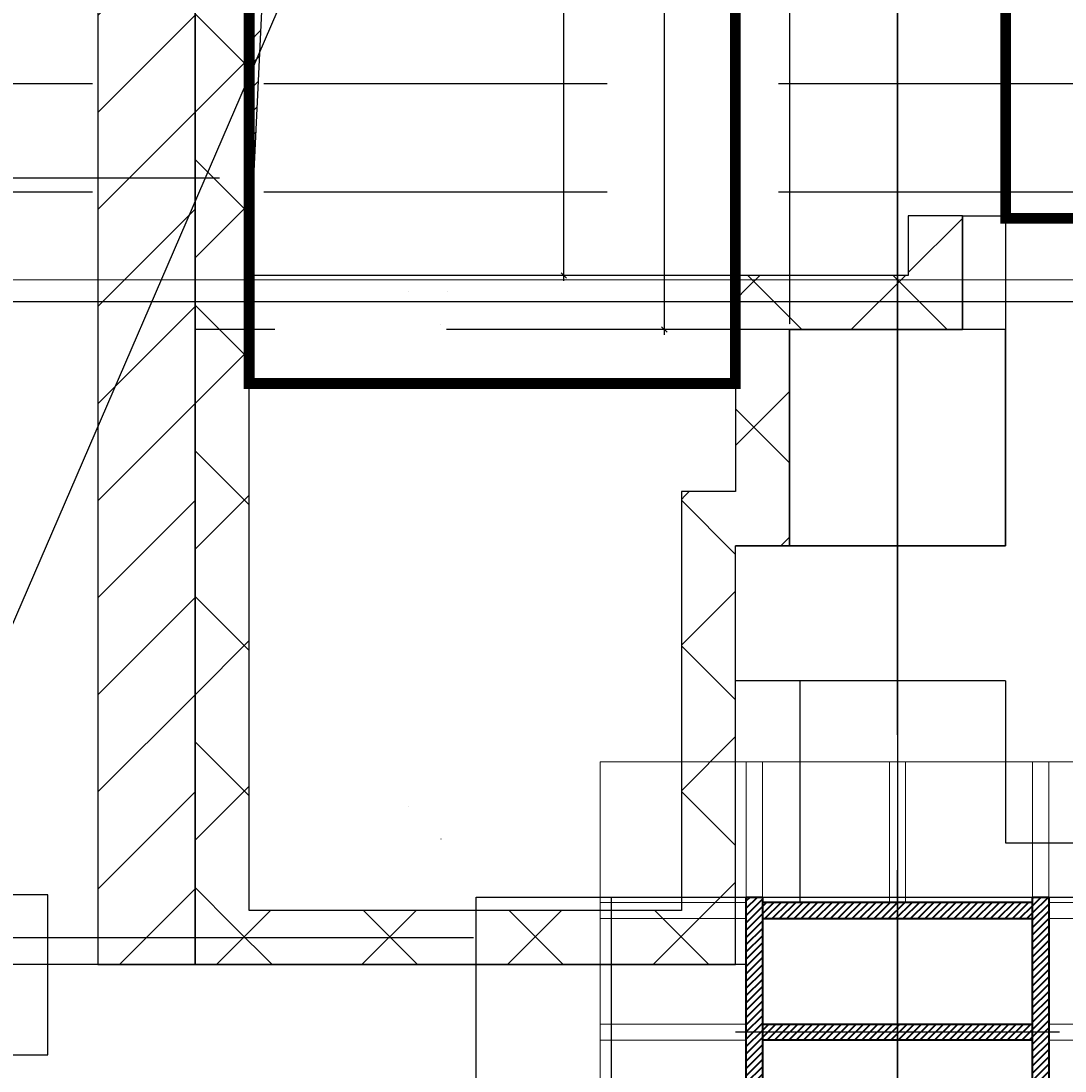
# Model space of a CAD drawing. Header units: centimetres. Extents: x -228435 to 46820, y -89367 to 152985.
# Tile 150 of 252: x -24162 to -22230, y 76928 to 78871. Entities that reach past the tile are written whole.
import ezdxf

# ---------------------------------------------------------------- set-up
doc = ezdxf.new("R2010")
doc.units = ezdxf.units.CM
doc.header["$LTSCALE"] = 50
doc.header["$PDMODE"] = 35
doc.header["$PDSIZE"] = 0.1
for name, pattern in [('Kondygnacja  -0_5$0$DOT2', [3.175, 0, -3.175]), ('Kondygnacja  -0_5$0$HIDDEN', [9.525, 6.35, -3.175]), ('Kondygnacja  -0_5$0$HIDDEN2', [4.7625, 3.175, -1.5875]), ('Osie rzutów$0$DASHDOT2', [12.7, 6.35, -3.175, 0, -3.175]), ('SU Lampy kwadratowe  -1$0$HIDDENX2', [19.05, 12.7, -6.35])]:
    doc.linetypes.add(name, pattern=pattern)
doc.layers.get('0').update_dxf_attribs({"color": 8})
doc.layers.get('DEFPOINTS').update_dxf_attribs({"color": 8})
for name, color, linetype in [('bgde-nawiewEXP', 1, 'Continuous'), ('bgde_AJ_opis', 7, 'Continuous'), ('bgde_freon', 6, 'Continuous'), ('bgde_otwory', 170, 'Continuous'), ('bgde_wymiary tłumik VAV', 7, 'Continuous'), ('Kondygnacja  -0_5$0$ARCH_INFO_OPISY', 8, 'Continuous'), ('Kondygnacja  -0_5$0$ARCH_KONSTR_POWYŻEJ RZUTU', 8, 'Kondygnacja  -0_5$0$HIDDEN'), ('Kondygnacja  -0_5$0$ARCH_KONSTR_POWYŻEJ RZUTU_IST', 8, 'Kondygnacja  -0_5$0$HIDDEN2'), ('Kondygnacja  -0_5$0$ARCH_MUROWANE', 8, 'Continuous'), ('Kondygnacja  -0_5$0$ARCH_MUROWANE_IST', 8, 'Continuous'), ('Kondygnacja  -0_5$0$ARCH_OCIEPLENIE', 8, 'Continuous'), ('Kondygnacja  -0_5$0$ARCH_STROP', 8, 'Continuous'), ('Kondygnacja  -0_5$0$ARCH_SŁUPY', 8, 'Continuous'), ('Kondygnacja  -0_5$0$ARCH_WYBURZENIA', 8, 'Kondygnacja  -0_5$0$DOT2'), ('Kondygnacja  -0_5$0$ARCH_WYPOSAŻENIE_SANITARNE_IST', 8, 'Continuous'), ('Kondygnacja  -0_5$0$ARCH_ŻELBET_IST', 8, 'Continuous'), ('Osie rzutów$0$ARCH_INFO_OSIE_IST', 8, 'Osie rzutów$0$DASHDOT2'), ('Osie rzutów$0$ARCH_INFO_OSIE_OPISY_IST', 8, 'Continuous')]:
    doc.layers.add(name, color=color, linetype=linetype)
doc.layers.add('Kondygnacja  -0_5$0$ARCH_INFO_WYMIARY', color=8, linetype='Continuous', lineweight=9)
doc.layers.add('Kondygnacja  -0_5$0$ARCH_WIDOK', color=8, linetype='Continuous', lineweight=13)
doc.styles.add('Kondygnacja  -0_5$0$Romans', font='Romans.shx', dxfattribs={"width": 0.7})
doc.styles.add('Kondygnacja  -0_5$0$Standard', font='txt')
doc.dimstyles.new('Kondygnacja  -0_5$0$ISO-25', dxfattribs={"dimtxt": 2.5, "dimasz": 2.5, "dimexe": 1.25, "dimexo": 0.625, "dimtad": 1, "dimtxsty": 'Kondygnacja  -0_5$0$Standard', "dimcen": 2.5, "dimadec": 0, "dimazin": 0, "dimtfac": 1, "dimtmove": 0, "dimatfit": 3, "dimfxl": 0, "dimarcsym": 0})
doc.dimstyles.new('Kondygnacja  -0_5$0$Wymiary 1-100', dxfattribs={"dimtxt": 12, "dimasz": 10, "dimexe": 5, "dimexo": 0, "dimgap": 4, "dimtad": 1, "dimrnd": 0.5, "dimzin": 12, "dimdsep": 46, "dimtxsty": 'Kondygnacja  -0_5$0$Romans', "dimblk": 'Kondygnacja  -0_5$0$_Oblique', "dimcen": 10, "dimdle": 10, "dimclrt": 55, "dimazin": 0, "dimtfac": 1, "dimtmove": 1, "dimatfit": 3, "dimfxl": 0, "dimtolj": 1, "dimtzin": 0, "dimarcsym": 0})
pattern_1 = [(45, (-121140, -45000), (-134.70384, 134.70384), []), (135, (-121140, -45000), (-134.70384, -134.70384), [])]
pattern_2 = [(45, (-34513.117, 44630.142), (-6.735192, 6.735192), [])]

# ---------------------------------------------------------------- blocks, each defined once
blk = doc.blocks.new('Osie rzutów')
at = {"layer": 'Osie rzutów$0$ARCH_INFO_OSIE_IST', "ltscale": 10}
for p, q in [((9860, 12255), (9860, 14290.38)), ((9860, 12510), (9860, 4623.26)), ((4436.04, 12310), (13655, 12310)), ((9860, 12170), (9860, 12230)), ((4436.04, 12200), (13655, 12200)), ((9890, 12200), (9830, 12200))]:
    blk.add_line(p, q, dxfattribs=at)
blk = doc.blocks.new('Kondygnacja  -0_5$0$konstrukcja istniejąca -0.5')
at = {"layer": 'Kondygnacja  -0_5$0$ARCH_KONSTR_POWYŻEJ RZUTU_IST', "ltscale": 10}
blk.add_line((8738, 12217.5), (9781.55, 12217.5), dxfattribs=at)
blk.add_lwpolyline([(9938, 12175), (9782, 12175), (9782, 12225), (9938, 12225), (9938, 12175)], dxfattribs=at)
at = {"layer": 'Kondygnacja  -0_5$0$ARCH_KONSTR_POWYŻEJ RZUTU_IST', "ltscale": 10, "elevation": 0}
blk.add_lwpolyline([(9807, 12225), (9807, 12175)], dxfattribs=at)
blk = doc.blocks.new('Kondygnacja  -0_5$0$_Oblique')
at = {"color": 0, "linetype": 'ByBlock', "lineweight": -2}
blk.add_line((-0.5, -0.5), (0.5, 0.5), dxfattribs=at)
blk = doc.blocks.new('*D179')
at = {"layer": 'DEFPOINTS', "color": 0}
for p in [(-24020, 81900), (-25165.6, 12687.8), (-24020, 12492.9)]:
    blk.add_point(p, dxfattribs=at)
at = {"layer": 'Kondygnacja  -0_5$0$ARCH_INFO_WYMIARY', "color": 0, "lineweight": -2}
for p, q in [((-25175.6, 12492.9), (-24010, 12492.9)), ((-25165.6, 12500.9), (-25165.6, 12487.9)), ((-24020, 12500.9), (-24020, 12487.9))]:
    blk.add_line(p, q, dxfattribs=at)
at = {"layer": 'Kondygnacja  -0_5$0$ARCH_INFO_WYMIARY', "color": 0, "lineweight": -2, "xscale": 10, "yscale": 10, "zscale": 10, "rotation": 180}
blk.add_blockref('Kondygnacja  -0_5$0$_Oblique', (-25165.6, 12492.9), dxfattribs=at)
at = {"layer": 'Kondygnacja  -0_5$0$ARCH_INFO_WYMIARY', "color": 0, "lineweight": -2, "xscale": 10, "yscale": 10, "zscale": 10}
blk.add_blockref('Kondygnacja  -0_5$0$_Oblique', (-24020, 12492.9), dxfattribs=at)
at = {"layer": 'Kondygnacja  -0_5$0$ARCH_INFO_WYMIARY', "color": 55, "insert": (-24592.8, 12502.9), "char_height": 12, "attachment_point": 5, "style": 'Kondygnacja  -0_5$0$Romans'}
blk.add_mtext('\\A1;1145.5', dxfattribs=at)
blk = doc.blocks.new('*D212')
at = {"layer": 'DEFPOINTS', "color": 0}
for p in [(-30586.3, 81900), (-30681.1, 12489.5), (9064, 12489.5)]:
    blk.add_point(p, dxfattribs=at)
at = {"layer": 'Kondygnacja  -0_5$0$ARCH_INFO_WYMIARY', "color": 0, "lineweight": -2}
for p, q in [((-30681.1, 81910), (-30681.1, 12479.5)), ((-30673.1, 81900), (-30686.1, 81900)), ((-30673.1, 12489.5), (-30686.1, 12489.5))]:
    blk.add_line(p, q, dxfattribs=at)
at = {"layer": 'Kondygnacja  -0_5$0$ARCH_INFO_WYMIARY', "color": 0, "lineweight": -2, "xscale": 10, "yscale": 10, "zscale": 10}
for p, rotation in [((-30681.1, 81900), 90), ((-30681.1, 12489.5), 270)]:
    blk.add_blockref('Kondygnacja  -0_5$0$_Oblique', p, dxfattribs=dict(at, rotation=rotation))
at = {"layer": 'Kondygnacja  -0_5$0$ARCH_INFO_WYMIARY', "color": 55, "insert": (-30691.1, 47194.8), "char_height": 12, "attachment_point": 5, "rotation": 90, "style": 'Kondygnacja  -0_5$0$Romans'}
blk.add_mtext('\\A1;69410.5', dxfattribs=at)
blk = doc.blocks.new('*D214')
at = {"layer": 'DEFPOINTS', "color": 0}
for p in [(-30500, 78695), (-30681.1, 77500), (9064, 77500)]:
    blk.add_point(p, dxfattribs=at)
at = {"layer": 'Kondygnacja  -0_5$0$ARCH_INFO_WYMIARY', "color": 0, "lineweight": -2}
for p, q in [((-30681.1, 78705), (-30681.1, 77490)), ((-30673.1, 78695), (-30686.1, 78695)), ((-30673.1, 77500), (-30686.1, 77500))]:
    blk.add_line(p, q, dxfattribs=at)
at = {"layer": 'Kondygnacja  -0_5$0$ARCH_INFO_WYMIARY', "color": 0, "lineweight": -2, "xscale": 10, "yscale": 10, "zscale": 10}
for p, rotation in [((-30681.1, 78695), 90), ((-30681.1, 77500), 270)]:
    blk.add_blockref('Kondygnacja  -0_5$0$_Oblique', p, dxfattribs=dict(at, rotation=rotation))
at = {"layer": 'Kondygnacja  -0_5$0$ARCH_INFO_WYMIARY', "color": 55, "insert": (-30691.1, 78097.5), "char_height": 12, "attachment_point": 5, "rotation": 90, "style": 'Kondygnacja  -0_5$0$Romans'}
blk.add_mtext('\\A1;1195', dxfattribs=at)
blk = doc.blocks.new('*D218')
at = {"layer": 'DEFPOINTS', "color": 0}
for p in [(-29180, 78695), (-24020, 12369.5), (-24020, 12070.3)]:
    blk.add_point(p, dxfattribs=at)
at = {"layer": 'Kondygnacja  -0_5$0$ARCH_INFO_WYMIARY', "color": 0, "lineweight": -2}
for p, q in [((-29190, 12070.3), (-24010, 12070.3)), ((-29180, 12078.3), (-29180, 12065.3)), ((-24020, 12078.3), (-24020, 12065.3))]:
    blk.add_line(p, q, dxfattribs=at)
at = {"layer": 'Kondygnacja  -0_5$0$ARCH_INFO_WYMIARY', "color": 0, "lineweight": -2, "xscale": 10, "yscale": 10, "zscale": 10, "rotation": 180}
blk.add_blockref('Kondygnacja  -0_5$0$_Oblique', (-29180, 12070.3), dxfattribs=at)
at = {"layer": 'Kondygnacja  -0_5$0$ARCH_INFO_WYMIARY', "color": 0, "lineweight": -2, "xscale": 10, "yscale": 10, "zscale": 10}
blk.add_blockref('Kondygnacja  -0_5$0$_Oblique', (-24020, 12070.3), dxfattribs=at)
at = {"layer": 'Kondygnacja  -0_5$0$ARCH_INFO_WYMIARY', "color": 55, "insert": (-26600, 12080.3), "char_height": 12, "attachment_point": 5, "style": 'Kondygnacja  -0_5$0$Romans'}
blk.add_mtext('\\A1;5160', dxfattribs=at)
blk = doc.blocks.new('Kondygnacja  -0_5$0$_Dot')
at = {"color": 0, "linetype": 'ByBlock', "lineweight": -2}
blk.add_line((-0.5, 0), (-1, 0), dxfattribs=at)
at = {"color": 0, "linetype": 'ByBlock', "const_width": 0.5}
blk.add_lwpolyline([(-0.25, 0, 1), (0.25, 0, 1)], format="xyb", close=True, dxfattribs=at)
blk = doc.blocks.new('*D234')
at = {"layer": 'DEFPOINTS', "color": 0}
for p in [(-23157.7, 81800), (9804.9, 81800), (-23090.8, 78400)]:
    blk.add_point(p, dxfattribs=at)
at = {"layer": 'Kondygnacja  -0_5$0$ARCH_INFO_WYMIARY', "color": 0, "lineweight": -2}
for p, q in [((-23157.7, 78390), (-23157.7, 81810)), ((-23149.7, 81800), (-23162.7, 81800)), ((-23149.7, 78400), (-23162.7, 78400))]:
    blk.add_line(p, q, dxfattribs=at)
at = {"layer": 'Kondygnacja  -0_5$0$ARCH_INFO_WYMIARY', "color": 0, "lineweight": -2, "xscale": 10, "yscale": 10, "zscale": 10}
for p, rotation in [((-23157.7, 81800), 90), ((-23157.7, 78400), 270)]:
    blk.add_blockref('Kondygnacja  -0_5$0$_Oblique', p, dxfattribs=dict(at, rotation=rotation))
at = {"layer": 'Kondygnacja  -0_5$0$ARCH_INFO_WYMIARY', "color": 55, "insert": (-23167.7, 80100), "char_height": 12, "attachment_point": 5, "rotation": 90, "style": 'Kondygnacja  -0_5$0$Romans'}
blk.add_mtext('\\A1;3400', dxfattribs=at)
blk = doc.blocks.new('*D254')
at = {"layer": 'DEFPOINTS', "color": 0}
for p in [(-23840, 81900), (-22971.6, 78300), (-22740, 78300)]:
    blk.add_point(p, dxfattribs=at)
at = {"layer": 'Kondygnacja  -0_5$0$ARCH_INFO_WYMIARY', "color": 0, "lineweight": -2}
for p, q in [((-22971.6, 81910), (-22971.6, 78290)), ((-22979.6, 81900), (-22966.6, 81900)), ((-22963.6, 78300), (-22976.6, 78300))]:
    blk.add_line(p, q, dxfattribs=at)
at = {"layer": 'Kondygnacja  -0_5$0$ARCH_INFO_WYMIARY', "color": 0, "lineweight": -2, "xscale": 10, "yscale": 10, "zscale": 10}
for p, rotation in [((-22971.6, 81900), 90), ((-22971.6, 78300), 270)]:
    blk.add_blockref('Kondygnacja  -0_5$0$_Oblique', p, dxfattribs=dict(at, rotation=rotation))
at = {"layer": 'Kondygnacja  -0_5$0$ARCH_INFO_WYMIARY', "color": 55, "insert": (-22981.6, 80100), "char_height": 12, "attachment_point": 5, "rotation": 90, "style": 'Kondygnacja  -0_5$0$Romans'}
blk.add_mtext('\\A1;3600', dxfattribs=at)
blk = doc.blocks.new('A$C645C5415')
at = {"layer": 'bgde_AJ_opis'}
blk.add_line((47344.9, 73580.1, 1920), (45747, 73580.1, 1920), dxfattribs=at)
at = {"layer": 'bgde_freon'}
for p, q in [((40553.3, 73388.5, 1920), (49854.1, 73393, 1920)), ((38837.6, 73352, 1920), (49854, 73352, 1920))]:
    blk.add_line(p, q, dxfattribs=at)

msp = doc.modelspace()

# ---------------------------------------------------------------- hatches: boundary and pattern name
at = {"layer": 'Kondygnacja  -0_5$0$ARCH_MUROWANE', "linetype": 'Continuous', "lineweight": -3}
h = msp.add_hatch(dxfattribs=at)
h.set_pattern_fill('ANSI31', color=256, scale=40, style=0)
h.set_pattern_definition([(45, (-121140, -45000), (-89.80256, 89.80256), [])])
h.paths.add_polyline_path([(-24020, 77125), (-23840, 77125), (-23840, 81900), (-24020, 82150)], flags=0)
at = {"layer": 'Kondygnacja  -0_5$0$ARCH_OCIEPLENIE', "linetype": 'Continuous', "lineweight": -3}
h = msp.add_hatch(dxfattribs=at)
h.set_pattern_fill('ANSI37', color=256, scale=60, angle=-360, style=0)
h.set_pattern_definition(pattern_1)
h.paths.add_polyline_path([(-23740, 81800), (-23840, 81900), (-23840, 77125), (-23740, 77225)], flags=0)
h = msp.add_hatch(dxfattribs=at)
h.set_pattern_fill('ANSI37', color=256, scale=60, angle=-360, style=0)
h.set_pattern_definition(pattern_1)
h.paths.add_polyline_path([(-22420, 78510), (-22520, 78510), (-22520, 78400), (-22420, 78300)], flags=0)
h = msp.add_hatch(dxfattribs=at)
h.set_pattern_fill('ANSI37', color=256, scale=60, style=0)
h.set_pattern_definition(pattern_1)
h.paths.add_polyline_path([(-22840, 78400), (-22740, 78300), (-22420, 78300), (-22520, 78400)], flags=0)
h = msp.add_hatch(dxfattribs=at)
h.set_pattern_fill('ANSI37', color=256, scale=60, angle=-360, style=0)
h.set_pattern_definition(pattern_1)
h.paths.add_polyline_path([(-22740, 78300), (-22840, 78400), (-22840, 78000), (-22740, 77900)], flags=0)
h = msp.add_hatch(dxfattribs=at)
h.set_pattern_fill('ANSI37', color=256, scale=60, style=0)
h.set_pattern_definition([(45, (-121140, -45000), (-134.70384, 134.70384), []), (135, (-121140, -45000), (-134.70384, -134.70384), [])])
h.paths.add_polyline_path([(-22940, 77225), (-22840, 77125), (-22840, 77900), (-22940, 78000)], flags=0)
h = msp.add_hatch(dxfattribs=at)
h.set_pattern_fill('ANSI37', color=256, scale=60, style=0)
h.set_pattern_definition(pattern_1)
h.paths.add_polyline_path([(-22940, 78000), (-22840, 77900), (-22740, 77900), (-22840, 78000)], flags=0)
h = msp.add_hatch(dxfattribs=at)
h.set_pattern_fill('ANSI37', color=256, scale=60, style=0)
h.set_pattern_definition(pattern_1)
h.paths.add_polyline_path([(-22840, 77125), (-22940, 77225), (-23740, 77225), (-23840, 77125)], flags=0)
at = {"layer": 'Kondygnacja  -0_5$0$ARCH_SŁUPY', "lineweight": 40}
h = msp.add_hatch(dxfattribs=at)
h.set_pattern_fill('ANSI31', color=256, scale=3, style=0)
h.set_pattern_definition(pattern_2)
h.paths.add_polyline_path([(-22820, 76750), (-22790, 76750), (-22790, 77250), (-22820, 77250)])
h = msp.add_hatch(dxfattribs=at)
h.set_pattern_fill('ANSI31', color=256, scale=3, style=0)
h.set_pattern_definition(pattern_2)
h.paths.add_polyline_path([(-22290, 77210), (-22290, 77240), (-22790, 77240), (-22790, 77210)])
h = msp.add_hatch(dxfattribs=at)
h.set_pattern_fill('ANSI31', color=256, scale=3, style=0)
h.set_pattern_definition(pattern_2)
h.paths.add_polyline_path([(-22290, 76750), (-22260, 76750), (-22260, 77250), (-22290, 77250)])
h = msp.add_hatch(dxfattribs=at)
h.set_pattern_fill('ANSI31', color=256, scale=3, style=0)
h.set_pattern_definition(pattern_2)
h.paths.add_polyline_path([(-22290, 76985), (-22290, 77015), (-22790, 77015), (-22790, 76985)])
at = {"layer": 'Kondygnacja  -0_5$0$ARCH_WIDOK'}
h = msp.add_hatch(dxfattribs=at)
h.set_pattern_fill('ANSI31', color=256, scale=10, angle=-90, style=0)
h.set_pattern_definition([(225, (47388.482, -58067.393), (-22.45064, 22.45064), [])])
h.paths.add_polyline_path([(-23740, 78400), (-23584.949, 81628.748), (-22840, 81800), (-23740, 81800)])

# ---------------------------------------------------------------- linework, layer by layer
at = {"layer": 'bgde-nawiewEXP', "linetype": 'Continuous'}
msp.add_lwpolyline([(-24512.434, 76957.858), (-24112.434, 76957.858), (-24112.434, 77253.858), (-24512.434, 77253.858)], close=True, dxfattribs=at)
at = {"layer": 'bgde_otwory', "const_width": 20}
for points, elevation in [([(-23740, 82000), (-22840, 82000), (-22840, 78200), (-23740, 78200)], 1920), ([(-22340, 78505.781), (-22340, 79875.781), (-21790, 79875.781), (-21790, 78505.781)], 1615)]:
    msp.add_lwpolyline(points, close=True, dxfattribs=dict(at, elevation=elevation))
at = {"layer": 'Kondygnacja  -0_5$0$ARCH_MUROWANE', "linetype": 'Continuous', "lineweight": -3}
for p, q in [((-24020, 82150), (-24020, 77125)), ((-23840, 77125), (-23840, 81900)), ((-24020, 77125), (-23840, 77125))]:
    msp.add_line(p, q, dxfattribs=at)
at = {"layer": 'Kondygnacja  -0_5$0$ARCH_MUROWANE_IST', "ltscale": 4}
for points in [[(-22420, 78510), (-22340, 78510)], [(-22420, 78510), (-22420, 78300)]]:
    msp.add_lwpolyline(points, dxfattribs=at)
at = {"layer": 'Kondygnacja  -0_5$0$ARCH_OCIEPLENIE', "linetype": 'Continuous', "lineweight": -3}
for p, q in [((-23840, 81900), (-23840, 77125)), ((-23740, 77225), (-23740, 81800)), ((-22420, 78510), (-22520, 78510)), ((-22520, 78510), (-22520, 78400)), ((-22420, 78300), (-22420, 78510)), ((-22740, 78400), (-23740, 78400)), ((-22520, 78400), (-22840, 78400)), ((-22840, 78400), (-22840, 78000)), ((-22740, 78300), (-22420, 78300)), ((-22740, 77900), (-22740, 78300)), ((-22940, 78000), (-22940, 77225)), ((-22840, 78000), (-22940, 78000)), ((-22840, 77125), (-22840, 77900)), ((-22840, 77900), (-22740, 77900)), ((-22940, 77225), (-23740, 77225)), ((-23840, 77125), (-22840, 77125))]:
    msp.add_line(p, q, dxfattribs=at)
at = {"layer": 'Kondygnacja  -0_5$0$ARCH_STROP'}
msp.add_lwpolyline([(-23740, 81800), (-22840, 81800), (-22840, 78400), (-23740, 78400)], close=True, dxfattribs=at)
msp.add_lwpolyline([(-23740, 78400), (-23584.949, 81628.748), (-22840, 81800)], dxfattribs=at)
at = {"layer": 'Kondygnacja  -0_5$0$ARCH_SŁUPY', "lineweight": 40}
for p, q in [((-22790, 77015), (-22290, 77015)), ((-22290, 76985), (-22790, 76985))]:
    msp.add_line(p, q, dxfattribs=at)
for points in [[(-22820, 77250), (-22790, 77250), (-22790, 76750), (-22820, 76750)], [(-22290, 77250), (-22260, 77250), (-22260, 76750), (-22290, 76750)]]:
    msp.add_lwpolyline(points, close=True, dxfattribs=at)
for points in [[(-22290, 77240), (-22790, 77240)], [(-22790, 77210), (-22290, 77210)]]:
    msp.add_lwpolyline(points, dxfattribs=at)
at = {"layer": 'Kondygnacja  -0_5$0$ARCH_WIDOK'}
for points in [[(-23740, 78400), (-23584.949, 81628.748), (-22840, 81800), (-23740, 81800)], [(-21990, 77500), (-21990, 76500), (-23090, 76500), (-23090, 77500)]]:
    msp.add_lwpolyline(points, close=True, dxfattribs=at)
at = {"layer": 'Kondygnacja  -0_5$0$ARCH_WIDOK', "linetype": 'Kondygnacja  -0_5$0$HIDDEN', "ltscale": 2}
msp.add_lwpolyline([(-22340, 79880), (-22340, 78510)], dxfattribs=at)
at = {"layer": 'Kondygnacja  -0_5$0$ARCH_WIDOK'}
for points in [[(-22820, 77500), (-22820, 77250)], [(-22790, 77500), (-22790, 77250)], [(-22555, 77500), (-22555, 77240)], [(-22525, 77500), (-22525, 77240)], [(-22290, 77500), (-22290, 77250)], [(-22260, 77500), (-22260, 77250)], [(-23090, 77240), (-22820, 77240)], [(-22260, 77240), (-21990, 77240)], [(-23090, 77210), (-22820, 77210)], [(-22260, 77210), (-21990, 77210)], [(-23090, 77015), (-22820, 77015)], [(-22260, 77015), (-21990, 77015)], [(-23090, 76985), (-22820, 76985)], [(-22260, 76985), (-21990, 76985)]]:
    msp.add_lwpolyline(points, dxfattribs=at)
at = {"layer": 'Kondygnacja  -0_5$0$ARCH_WYBURZENIA', "ltscale": 6}
msp.add_line((-22420, 78510), (-22420, 78370), dxfattribs=at)
for points in [[(-22420, 78510), (-22340, 78510)], [(-22420, 78370), (-23445, 78370), (-23445, 77125)], [(-22740, 78310), (-23385, 78310), (-23385, 77125)]]:
    msp.add_lwpolyline(points, dxfattribs=at)
at = {"layer": 'Kondygnacja  -0_5$0$ARCH_WYPOSAŻENIE_SANITARNE_IST', "linetype": 'SU Lampy kwadratowe  -1$0$HIDDENX2'}
for p, q in [((-22740.036, 81802.699), (-22740, 78100)), ((-22740, 78300), (-23840, 78300))]:
    msp.add_line(p, q, dxfattribs=at)
for points in [[(-34190, 78755), (-20435, 78755)], [(-34190, 78555), (-20635, 78555)]]:
    msp.add_lwpolyline(points, dxfattribs=at)
at = {"layer": 'Kondygnacja  -0_5$0$ARCH_ŻELBET_IST', "ltscale": 4}
for p, q in [((-22340, 78510), (-22340, 77900)), ((-22840, 77125), (-22840, 77900)), ((-22340, 77900), (-22840, 77900)), ((-22340, 77650), (-22840, 77650)), ((-22720, 77240), (-22720, 77650)), ((-22340, 77650), (-22340, 77350)), ((-22340, 77350), (-20840, 77350)), ((-22820, 77125), (-34260, 77125))]:
    msp.add_line(p, q, dxfattribs=at)
msp.add_lwpolyline([(-22090, 78510), (-22340, 78510)], dxfattribs=at)
msp.add_lwpolyline([(-22740, 77900), (-22340, 77900), (-22340, 78300), (-22740, 78300)], close=True, dxfattribs=at)
msp.add_lwpolyline([(-22740, 77900), (-22340, 77900), (-22340, 78300), (-22740, 78300)], close=True, dxfattribs=at)
msp.add_lwpolyline([(-22740, 77900), (-22340, 77900), (-22340, 78300), (-22740, 78300)], close=True, dxfattribs=at)

# ---------------------------------------------------------------- block references
at = {"layer": 'bgde_wymiary tłumik VAV'}
msp.add_blockref('A$C645C5415', (-71140, 5000), dxfattribs=at)
at = {"layer": 'Kondygnacja  -0_5$0$ARCH_KONSTR_POWYŻEJ RZUTU', "xscale": 10, "yscale": 10, "zscale": 10}
msp.add_blockref('Kondygnacja  -0_5$0$konstrukcja istniejąca -0.5', (-121140, -45000), dxfattribs=at)
at = {"layer": 'Osie rzutów$0$ARCH_INFO_OSIE_OPISY_IST', "xscale": 10, "yscale": 10, "zscale": 10}
msp.add_blockref('Osie rzutów', (-121140, -45000), dxfattribs=at)

# ---------------------------------------------------------------- dimensions: what is measured, and where the dimension line sits
at = {"layer": 'Kondygnacja  -0_5$0$ARCH_INFO_WYMIARY'}
for base, p1, p2, picture, middle in [((-30681.114, 12489.5), (-30586.301, 81900), (9064, 12489.5), '*D212', (-30691.114, 47194.75)), ((-22971.568, 78300), (-23840, 81900), (-22740, 78300), '*D254', (-22981.568, 80100)), ((-23157.72, 81800), (-23090.846, 78400), (9804.915, 81800), '*D234', (-23167.72, 80100)), ((-30681.114, 77500), (-30500, 78695), (9064, 77500), '*D214', (-30691.114, 78097.5))]:
    dim = msp.add_linear_dim(base=base, p1=p1, p2=p2, angle=90, dimstyle='Kondygnacja  -0_5$0$Wymiary 1-100', dxfattribs=at)
    dim.commit()
    dim.dimension.update_dxf_attribs({"geometry": picture, "text_midpoint": middle})
for base, p1, p2, picture, middle in [((-24020, 12492.917), (-25165.562, 12687.772), (-24020, 81900), '*D179', (-24592.781, 12502.917)), ((-24020, 12070.305), (-29180, 78695), (-24020, 12369.5), '*D218', (-26600, 12080.305))]:
    dim = msp.add_linear_dim(base=base, p1=p1, p2=p2, dimstyle='Kondygnacja  -0_5$0$Wymiary 1-100', dxfattribs=at)
    dim.commit()
    dim.dimension.update_dxf_attribs({"geometry": picture, "text_midpoint": middle})

# ---------------------------------------------------------------- leaders
at = {"layer": 'Kondygnacja  -0_5$0$ARCH_INFO_OPISY'}
msp.add_leader([(-23303.076, 79780.658), (-24803.719, 76307.006), (-27476.243, 76307.006)], dimstyle='Kondygnacja  -0_5$0$ISO-25', override={"dimscale": 5, "dimasz": 2, "dimtad": 0, "dimldrblk": 'Kondygnacja  -0_5$0$_Dot'}, dxfattribs=at)

doc.saveas('drawing.dxf')
